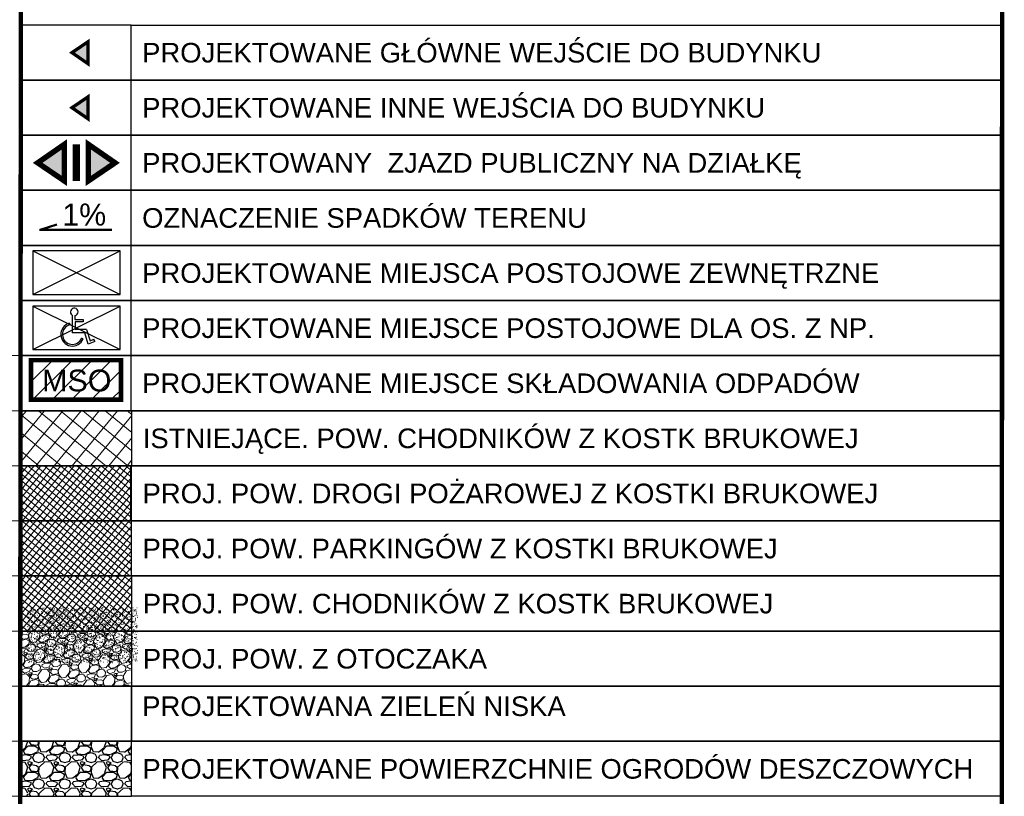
# Model space of a CAD drawing. Extents: x 40810 to 6568062, y -66833 to 5647239.
# Tile 40 of 43: x 6567954 to 6568004, y 5647008 to 5647047. Entities that reach past the tile are written whole.
import ezdxf
from ezdxf import colors
from ezdxf.entities.mleader import LeaderData, LeaderLine
from ezdxf.enums import TextEntityAlignment as Align
from ezdxf.math import Vec2, Vec3

# ---------------------------------------------------------------- set-up
doc = ezdxf.new("R2010")
doc.units = 0
doc.header["$MEASUREMENT"] = 0
doc.linetypes.add('2_OTKC', pattern=[1.5, 1, -0.5])
doc.layers.get('0').update_dxf_attribs({"linetype": 'CONTINUOUS'})
for name, color, linetype, lineweight in [('A_l.wypełnien', 253, 'CONTINUOUS', 9), ('A_wymiarowanie', 176, 'CONTINUOUS', 9), ('E_opisy', 7, 'CONTINUOUS', 15), ('OTK_L_2', 7, '2_OTKC', 13), ('szraf1', 8, 'CONTINUOUS', 5), ('wymiarowanie', 176, 'CONTINUOUS', 9)]:
    doc.layers.add(name, color=color, linetype=linetype, lineweight=lineweight)
for name, color, linetype in [('B-widok', 7, 'CONTINUOUS'), ('D-opis', 104, 'CONTINUOUS'), ('D-opis-tabelka', 104, 'CONTINUOUS'), ('P-hatch-taras', 252, 'CONTINUOUS'), ('Z-drogi', 200, 'CONTINUOUS'), ('Z-zielen', 62, 'CONTINUOUS')]:
    doc.layers.add(name, color=color, linetype=linetype)
doc.styles.add('ARIAL', font='ARIALN.TTF')
doc.styles.add('Arial_Normalny_20', font='arial.ttf', dxfattribs={"height": 20})
doc.styles.get("Standard").update_dxf_attribs({"font": 'GOTHIC.TTF'})
pattern_1 = [(50.68029132, (6499212.5158, 5588282.45493), (-0.2015546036, 0.1650863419), []), (140.68029132, (6499212.5158, 5588282.45493), (-0.1650863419, -0.2015546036), [])]

# ---------------------------------------------------------------- blocks, each defined once
blk = doc.blocks.new('WEJSCIE')
at = {"layer": 'D-opis', "lineweight": 0}
h = blk.add_hatch(color=1, dxfattribs=at)
h.dxf.hatch_style = 1
h.paths.add_polyline_path([(0, 0), (-0.886, -0.601), (0, -1.215)])
at = {"layer": 'D-opis', "color": 1, "lineweight": 0, "const_width": 0.183}
blk.add_lwpolyline([(0, 0), (-0.886, -0.601), (0, -1.215)], close=True, dxfattribs=at)
blk = doc.blocks.new('SPADKI')
at = {"layer": 'D-opis', "linetype": 'Continuous', "lineweight": 50}
blk.add_lwpolyline([(-2.5, 0.25), (-3.25, 0), (0, 0)], dxfattribs=at)
at = {"layer": 'D-opis', "linetype": 'Continuous', "style": 'ARIAL'}
blk.add_attdef('SPADKI', text='', height=0.7, dxfattribs=at).set_placement((-1.25, 0.2), align=Align.CENTER)
blk = doc.blocks.new('ZNAK-NIEPELNOSPRAWNY')
at = {"color": 18, "true_color": 0x000000}
for p, q in [((74.6, 95.3), (75.9, 90.5)), ((116.7, 106.3), (116.7, 99.8)), ((116.7, 47.6), (112, 49.5)), ((151.9, 39.1), (149.2, 46.2))]:
    blk.add_line(p, q, dxfattribs=at)
at = {"color": 18, "linetype": 'Continuous', "true_color": 0x000000}
for p, q in [((83.2, 120), (83.2, 66)), ((91.6, 118.5), (91.6, 106.3)), ((91.6, 106.3), (116.7, 106.3)), ((92.5, 99.8), (92.5, 76)), ((116.7, 99.8), (92.5, 99.8)), ((121.3, 66), (83.2, 66)), ((126.6, 76), (92.5, 76)), ((132.4, 31.7), (121.3, 66)), ((126.6, 76), (138, 41.9)), ((151.9, 39.1), (132.4, 31.7)), ((138, 41.9), (149.2, 46.2))]:
    blk.add_line(p, q, dxfattribs=at)
at = {"color": 18, "true_color": 0x000000}
for centre, radius, start, end in [((89.3, 129.9), 11.6, 281.3814, 238.4269), ((83.8, 61), 35.5, 105.0242, 337.7265), ((83.8, 61), 30.5, 105.0242, 337.7265)]:
    blk.add_arc(centre, radius, start, end, dxfattribs=at)

msp = doc.modelspace()

# ---------------------------------------------------------------- hatches: boundary and pattern name
at = {"layer": 'A_l.wypełnien', "linetype": 'ByBlock', "true_color": 0x636466}
h = msp.add_hatch(dxfattribs=at)
h.set_pattern_fill('ANSI37', color=251, scale=2.084269, angle=5.6803, style=0)
h.set_pattern_definition(pattern_1)
h.paths.add_polyline_path([(6567959.716, 5647021.913), (6567954.156, 5647021.913), (6567954.156, 5647019.134), (6567959.716, 5647019.134)])
at = {"layer": 'A_wymiarowanie', "linetype": 'ByBlock'}
h = msp.add_hatch(dxfattribs=at)
h.set_pattern_fill('ANSI37', color=40, scale=2.084269, angle=5.6803)
h.set_pattern_definition([(50.68029132, (6499212.5158, 5588285.23471), (-0.2015546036, 0.1650863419), []), (140.68029132, (6499212.5158, 5588285.23471), (-0.1650863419, -0.2015546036), [])])
h.paths.add_polyline_path([(6567959.727, 5647019.134), (6567954.168, 5647019.134), (6567954.168, 5647016.354), (6567959.727, 5647016.354)])
at = {"layer": 'B-widok'}
h = msp.add_hatch(dxfattribs=at)
h.set_pattern_fill('ANSI31', color=256, scale=0.21992)
h.set_pattern_definition([(45, (6568373.84325, 5646826.0173), (-0.4937347, 0.4937347), [])])
h.paths.add_polyline_path([(6567954.646, 5647030.027), (6567959.185, 5647030.027), (6567959.185, 5647028.029), (6567954.646, 5647028.029)])
at = {"layer": 'D-opis', "lineweight": 0}
h = msp.add_hatch(color=8, dxfattribs=at)
h.dxf.hatch_style = 1
h.paths.add_polyline_path([(6567957.523, 5647043.31), (6567956.713, 5647042.759), (6567957.523, 5647042.198)])
h = msp.add_hatch(color=1, dxfattribs=at)
h.dxf.hatch_style = 1
h.paths.add_polyline_path([(6567956.327, 5647039.068), (6567954.984, 5647039.979), (6567956.327, 5647040.909)])
h = msp.add_hatch(color=1, dxfattribs=at)
h.dxf.hatch_style = 1
h.paths.add_polyline_path([(6567956.327, 5647039.068), (6567954.984, 5647039.979), (6567956.327, 5647040.909)])
h = msp.add_hatch(color=1, dxfattribs=at)
h.dxf.hatch_style = 1
h.paths.add_polyline_path([(6567957.54, 5647039.068), (6567958.883, 5647039.979), (6567957.54, 5647040.909)])
h = msp.add_hatch(color=1, dxfattribs=at)
h.dxf.hatch_style = 1
h.paths.add_polyline_path([(6567957.54, 5647039.068), (6567958.883, 5647039.979), (6567957.54, 5647040.909)])
at = {"layer": 'OTK_L_2', "linetype": 'ByBlock', "true_color": 0xc7c8ca}
h = msp.add_hatch(dxfattribs=at)
h.set_pattern_fill('ANSI37', color=9, scale=2.084269, angle=5.6803)
h.set_pattern_definition(pattern_1)
h.paths.add_polyline_path([(6567959.716, 5647024.693), (6567954.156, 5647024.693), (6567954.156, 5647021.913), (6567959.716, 5647021.913)])
at = {"layer": 'OTK_L_2', "linetype": 'ByBlock', "true_color": 0x939598}
h = msp.add_hatch(dxfattribs=at)
h.set_pattern_fill('GRAVEL', color=252, scale=1.042134, angle=13.5637)
h.set_pattern_definition([(241.57646193, (6499213.00079, 5588286.42376), (-5.90488627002, -11.07288209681), [0.140204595, -13.880280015]), (198.533415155, (6499212.934057, 5588286.300453), (11.91242253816, 3.945958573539), [0.240595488, -23.818945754]), (146.074121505, (6499212.70594, 5588286.22398), (12.819173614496, -8.69968631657), [0.169646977, -16.795072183]), (280.83736343, (6499212.371944, 5588285.87539), (-3.875079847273, 20.505790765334), [0.219096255, -21.69052511]), (306.397328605, (6499212.41314, 5588285.660203), (-7.998235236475, 10.934792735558), [0.21484122, -21.269310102]), (10.83736343, (6499212.54062, 5588285.487273), (-20.505790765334, -3.875079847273), [0.219096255, -21.69052511]), (51.257914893, (6499212.75581, 5588285.528468), (-10.72582464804, -13.307988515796), [0.289743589, -28.684591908]), (85.8190028, (6499212.937137, 5588285.75446), (1.714520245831, 23.998373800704), [0.273547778, -27.081239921]), (134.99324004, (6499212.95708, 5588286.02728), (-11.281850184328, 11.21463954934), [0.219838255, -21.764011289]), (188.80003274, (6499212.80165, 5588286.18275), (11.38816827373, 1.67541279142), [0.250979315, -12.297980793]), (235.961112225, (6499212.553625, 5588286.14435), (-9.468348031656, -14.07665023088), [0.324570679, -32.132521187]), (152.37774926, (6499213.37733, 5588286.10722), (-8.55792886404, 4.36756283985), [0.11077993, -10.967260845]), (185.032908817, (6499213.279173, 5588286.158587), (13.658714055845, 1.151158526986), [0.210758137, -20.865106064]), (238.5636744, (6499213.0692, 5588286.1401), (0.2444074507, -1.013069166), [0.147379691, -1.326420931]), (216.76226494, (6499212.96898, 5588286.24456), (4.57653092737, 3.24817558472), [0.079366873, -7.857292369]), (305.36508391, (6499212.9054, 5588286.19706), (-1.7462915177, 2.79480004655), [0.112241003, -5.499824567]), (44.52743096, (6499212.97036, 5588286.10553), (2.5503925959, 2.75936068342), [0.182299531, -5.894336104]), (175.1287256, (6499213.10033, 5588286.23336), (2.2705457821, -0.5242542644), [0.131820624, -3.163697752]), (29.95321476, (6499212.31782, 5588286.0553), (9.39746930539, 5.483282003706), [0.184666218, -18.282002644]), (83.90985037, (6499212.47782, 5588286.1475), (-1.363794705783, -12.12139062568), [0.154924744, -15.337517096]), (306.76226494, (6499213.05145, 5588286.43598), (-3.24817558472, 4.57653092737), [0.158732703, -7.777926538]), (357.17413409, (6499213.14645, 5588286.30881), (-10.863914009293, 0.5951329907), [0.184666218, -18.282002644]), (353.0076292, (6499212.46935, 5588285.4272), (-5.55416072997, 0.80410107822), [0.178079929, -8.725920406]), (308.338815, (6499212.64611, 5588285.40552), (-7.753827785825, 9.921723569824), [0.149210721, -14.77188334]), (80.36508391, (6499213.30598, 5588285.42535), (0.80410107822, 5.55416072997), [0.158732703, -7.777926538]), (30.91769906, (6499213.33255, 5588285.581846), (-12.192269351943, -7.22957352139), [0.174694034, -17.29466206]), (83.0076292, (6499212.80958, 5588285.30559), (-0.80410107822, -5.55416072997), [0.089039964, -8.81496037]), (114.8736069, (6499213.2452, 5588285.41069), (-1.99069896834, 3.8078692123), [0.053138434, -5.260725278]), (179.52743096, (6499213.22285, 5588285.4589), (3.28361494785, -0.2798468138), [0.21484122, -4.081989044]), (199.572680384, (6499213.008015, 5588285.46067), (9.88628420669, 3.457143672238), [0.19909978, -19.710850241]), (317.25374195, (6499212.99236, 5588286.01435), (-1.501884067, 1.7817308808), [0.15029871, -3.607170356]), (6.720901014, (6499213.102735, 5588285.912334), (17.710990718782, 2.128788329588), [0.262403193, -25.977870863]), (74.50907033, (6499213.36333, 5588285.94304), (-2.34142450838, -8.06911396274), [0.107293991, -10.622136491]), (103.5636744, (6499213.392, 5588286.0464), (-1.257476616, 0.768661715), [0.062528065, -0.979606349]), (133.82011159, (6499212.98042, 5588285.48617), (5.76312881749, -6.11385435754), [0.144777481, -14.333016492]), (61.57646193, (6499212.88018, 5588285.59063), (5.90488627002, 11.07288209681), [0.280409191, -13.740075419]), (13.5636744, (6499213.0136, 5588285.8372), (0.768661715, 1.257476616), [0.270954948, -0.771179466]), (338.868520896, (6499213.277046, 5588285.900786), (11.841543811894, -4.647409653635), [0.164776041, -16.312815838]), (267.61827853, (6499213.43074, 5588285.84138), (-0.03543936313, -4.29668411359), [0.151736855, -7.435116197]), (221.20964979, (6499213.424436, 5588285.689776), (-16.804239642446, -14.774433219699), [0.247053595, -24.45834672]), (188.989753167, (6499213.238577, 5588285.527013), (-13.414306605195, -2.16422769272), [0.261366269, -25.875231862])])
h.paths.add_polyline_path([(6567959.727, 5647016.354), (6567954.168, 5647016.354), (6567954.168, 5647013.574), (6567959.727, 5647013.574)])
at = {"layer": 'P-hatch-taras'}
h = msp.add_hatch(dxfattribs=at)
h.set_pattern_fill('GRAVEL', color=256, scale=0.052064)
h.set_pattern_definition([(228.012787, (6568313.03346, 5646920.03419), (-10.579493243, -11.901929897), [0.1779153, -17.6136502]), (184.969741, (6568312.91444, 5646919.90195), (15.869239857, 1.322436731), [0.3053083, -30.2255127]), (132.510447, (6568312.61028, 5646919.8755), (13.224366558, -14.546803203), [0.215277, -21.3124322]), (267.273689, (6568312.09453, 5646919.54489), (1.322436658, 26.448733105), [0.2780264, -27.524612]), (292.833654, (6568312.081305, 5646919.26718), (-6.612183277, 15.869239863), [0.272627, -26.990103]), (357.273689, (6568312.1871, 5646919.015915), (-26.448733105, 1.322436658), [0.2780264, -27.524612]), (37.69424, (6568312.46481, 5646919.00269), (-17.191676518, -13.2243665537), [0.3676757, -36.3998687]), (72.255328, (6568312.75575, 5646919.227504), (9.2570565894, 29.093606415), [0.3471238, -34.365264]), (121.429566, (6568312.86154, 5646919.558114), (-10.579493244, 17.191676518), [0.278968, -27.617864]), (175.23636, (6568312.71607, 5646919.79615), (14.546803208, -1.322436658), [0.318485, -15.605761]), (222.397438, (6568312.39869, 5646919.8226), (-15.8692398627, -14.5468032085), [0.4118703, -40.7751853]), (138.814075, (6568313.40374, 5646919.53166), (-9.257056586, 7.934619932), [0.1405763, -13.917118]), (171.469234, (6568313.297947, 5646919.624235), (17.191676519, -2.644873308), [0.2674456, -26.4771806]), (225, (6568313.0335, 5646919.6639), (-2e-16, -1.3224367), [0.1870203, -1.6831875]), (203.19859, (6568312.94089, 5646919.8226), (6.61218328, 2.64487331), [0.100714, -9.9706634]), (291.80141, (6568312.84832, 5646919.78293), (-1.32243666, 3.96730997), [0.1424304, -6.979109]), (30.96376, (6568312.90122, 5646919.65068), (3.96730997, 2.64487331), [0.2313325, -7.479732]), (161.56505, (6568313.0996, 5646919.7697), (2.6448733, -1.32243666), [0.1672763, -4.0146356]), (16.38954, (6568312.081305, 5646919.78293), (13.224366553, 3.967309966), [0.2343358, -23.1993015]), (70.346176, (6568312.30612, 5646919.84905), (-5.289746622, -14.546803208), [0.1965948, -19.4628395]), (293.19859, (6568313.09958, 5646920.03419), (-2.64487331, 6.61218328), [0.201427, -9.8699506]), (343.61046, (6568313.17893, 5646919.84905), (-13.224366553, 3.967309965), [0.2343358, -23.1993015]), (339.443955, (6568312.0813, 5646918.96302), (-6.612183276, 2.64487331), [0.225978, -11.0729258]), (294.77514, (6568312.292895, 5646918.88367), (-6.612183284, 14.546803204), [0.189344, -18.7450676]), (66.80141, (6568313.1128, 5646918.71175), (2.64487331, 6.61218328), [0.201427, -9.8699506]), (17.354025, (6568313.19215, 5646918.896895), (-17.191676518, -5.289746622), [0.2216814, -21.9463965]), (69.443955, (6568312.46481, 5646918.71175), (-2.64487331, -6.612183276), [0.112989, -11.1859147]), (101.30993, (6568313.03346, 5646918.71175), (-1.32243666, 5.28974662), [0.067431, -6.6756993]), (165.96376, (6568313.02023, 5646918.77788), (3.96730997, -1.32243666), [0.272627, -5.179919]), (186.009006, (6568312.75575, 5646918.844), (13.224366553, 1.322436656), [0.2526515, -25.0124653]), (303.69007, (6568312.9012, 5646919.53166), (-1.32243666, 2.6448733), [0.1907245, -4.5773887]), (353.157227, (6568313.00701, 5646919.37297), (22.48142314, -2.644873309), [0.3329816, -32.9651225]), (60.945396, (6568313.33762, 5646919.3333), (-5.28974662, -9.257056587), [0.136153, -13.479166]), (90, (6568313.4037, 5646919.4523), (-1.3224367, 1.3224367), [0.079346, -1.2430905]), (120.256437, (6568312.7293, 5646918.88367), (5.28974662, -9.257056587), [0.183718, -18.188159]), (48.012787, (6568312.63673, 5646919.04236), (10.579493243, 11.901929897), [0.3558307, -17.435735]), (0, (6568312.8748, 5646919.3069), (1.3224367, 1.3224367), [0.3438335, -0.978603]), (325.304846, (6568313.2186, 5646919.30685), (13.224366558, -9.25705658), [0.2090957, -20.7004637]), (254.054604, (6568313.39052, 5646919.18783), (-1.322436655, -5.28974662), [0.1925494, -9.4349348]), (207.645975, (6568313.33762, 5646919.00269), (-25.126296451, -13.224366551), [0.3135034, -31.036893]), (175.426079, (6568313.05991, 5646918.85722), (-17.1916765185, 1.322436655), [0.331666, -32.834877])])
h.paths.add_polyline_path([(6567959.71, 5647010.794), (6567954.155, 5647010.794), (6567954.155, 5647008.017), (6567959.71, 5647008.017)])
at = {"layer": 'szraf1', "linetype": 'ByBlock'}
h = msp.add_hatch(dxfattribs=at)
h.set_pattern_fill('ANSI37', color=256, scale=5.68437, angle=5.6803)
h.set_pattern_definition([(50.680291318, (345445.21466, 297107.72986), (-0.549694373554, 0.450235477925), []), (140.680291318, (345445.21466, 297107.72986), (-0.450235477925, -0.549694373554), [])])
h.paths.add_polyline_path([(6567959.727, 5647027.473), (6567954.168, 5647027.473), (6567954.168, 5647024.693), (6567959.727, 5647024.693)])
at = {"layer": 'Z-zielen', "lineweight": 9}
h = msp.add_hatch(dxfattribs=at)
h.set_pattern_fill('AR-SAND', color=256, scale=0.004169, angle=8.4532)
h.set_pattern_definition([(45.95318, (6568351.41154, 5646940.80308), (-0.0365876, 0.20081694), [0, -0.1609389, 0, -0.179997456, 0, -0.17205639]), (15.95318, (6568351.41154, 5646940.80308), (0.14142416, 0.32311094), [0, -0.0868223, 0, -0.145056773, 0, -0.05558745]), (335.95318, (6568351.28272, 5646940.78394), (0.32605802, 0.04906302), [0, -0.05294043, 0, -0.19058554, 0, -0.24882001]), (325.95318, (6568351.28272, 5646940.78394), (0.3011729, 0.1387086), [0, -0.026470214, 0, -0.12493941, 0, -0.142939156])])
h.paths.add_polyline_path([(6567954.466, 5647017.536), (6567960.024, 5647017.536), (6567960.023, 5647014.756), (6567954.466, 5647014.756)])

# ---------------------------------------------------------------- linework, layer by layer
at = {"layer": 'B-widok'}
for points in [[(6567954.738, 5647033.334), (6567959.137, 5647033.334), (6567959.137, 5647035.533), (6567954.738, 5647035.533)], [(6567954.738, 5647030.554), (6567959.137, 5647030.554), (6567959.137, 5647032.753), (6567954.738, 5647032.753)]]:
    msp.add_lwpolyline(points, close=True, dxfattribs=at)
for points in [[(6567954.738, 5647035.533), (6567959.137, 5647033.334)], [(6567954.738, 5647033.334), (6567959.137, 5647035.533)], [(6567954.738, 5647032.753), (6567959.137, 5647030.554)], [(6567954.738, 5647030.554), (6567959.137, 5647032.753)]]:
    msp.add_lwpolyline(points, dxfattribs=at)
at = {"layer": 'B-widok', "const_width": 0.22}
msp.add_lwpolyline([(6567954.646, 5647030.027), (6567959.185, 5647030.027), (6567959.185, 5647028.029), (6567954.646, 5647028.029)], close=True, dxfattribs=at)
at = {"layer": 'D-opis', "color": 7, "linetype": 'ByBlock'}
for points in [[(6567959.695, 5647046.932), (6567954.136, 5647046.932), (6567954.136, 5647044.152), (6567959.695, 5647044.152)], [(6568003.616, 5647044.152), (6567959.695, 5647044.152), (6567959.695, 5647046.932), (6568003.616, 5647046.932)], [(6567959.695, 5647044.152), (6567954.136, 5647044.152), (6567954.136, 5647041.372), (6567959.695, 5647041.372)], [(6567959.695, 5647044.152), (6567954.136, 5647044.152), (6567954.136, 5647041.372), (6567959.695, 5647041.372)], [(6568003.616, 5647041.372), (6567959.695, 5647041.372), (6567959.695, 5647044.152), (6568003.616, 5647044.152)], [(6568003.616, 5647041.372), (6567959.695, 5647041.372), (6567959.695, 5647044.152), (6568003.616, 5647044.152)], [(6567959.695, 5647041.372), (6567954.136, 5647041.372), (6567954.136, 5647038.592), (6567959.695, 5647038.592)], [(6567959.695, 5647041.372), (6567954.136, 5647041.372), (6567954.136, 5647038.592), (6567959.695, 5647038.592)], [(6568003.616, 5647038.592), (6567959.695, 5647038.592), (6567959.695, 5647041.372), (6568003.616, 5647041.372)], [(6568003.616, 5647038.592), (6567959.695, 5647038.592), (6567959.695, 5647041.372), (6568003.616, 5647041.372)], [(6568003.616, 5647035.812), (6567959.695, 5647035.812), (6567959.695, 5647038.592), (6568003.616, 5647038.592)], [(6568003.616, 5647033.033), (6567959.695, 5647033.033), (6567959.695, 5647035.812), (6568003.616, 5647035.812)], [(6568003.616, 5647030.253), (6567959.695, 5647030.253), (6567959.695, 5647033.033), (6568003.616, 5647033.033)], [(6568003.616, 5647027.473), (6567959.695, 5647027.473), (6567959.695, 5647030.253), (6568003.616, 5647030.253)], [(6568003.66, 5647024.693), (6567959.727, 5647024.693), (6567959.727, 5647027.473), (6568003.66, 5647027.473)], [(6568003.648, 5647024.693), (6567959.727, 5647024.693), (6567959.727, 5647027.473), (6568003.648, 5647027.473)], [(6568003.596, 5647021.914), (6567959.675, 5647021.913), (6567959.675, 5647024.693), (6568003.596, 5647024.693)], [(6568003.608, 5647021.914), (6567959.675, 5647021.913), (6567959.675, 5647024.693), (6568003.608, 5647024.693)], [(6568003.637, 5647021.914), (6567959.716, 5647021.913), (6567959.716, 5647024.693), (6568003.637, 5647024.693)], [(6568003.648, 5647021.914), (6567959.716, 5647021.913), (6567959.716, 5647024.693), (6568003.648, 5647024.693)], [(6568003.637, 5647019.134), (6567959.716, 5647019.134), (6567959.716, 5647021.913), (6568003.637, 5647021.914)], [(6568003.648, 5647019.134), (6567959.716, 5647019.134), (6567959.716, 5647021.913), (6568003.648, 5647021.914)], [(6568003.66, 5647016.354), (6567959.727, 5647016.354), (6567959.727, 5647019.134), (6568003.66, 5647019.134)], [(6568003.648, 5647016.354), (6567959.727, 5647016.354), (6567959.727, 5647019.134), (6568003.648, 5647019.134)], [(6568003.66, 5647013.574), (6567959.727, 5647013.574), (6567959.727, 5647016.354), (6568003.66, 5647016.354)], [(6568003.648, 5647013.574), (6567959.727, 5647013.574), (6567959.727, 5647016.354), (6568003.648, 5647016.354)], [(6567959.71, 5647013.574), (6567954.151, 5647013.574), (6567954.151, 5647010.794), (6567959.71, 5647010.794)], [(6567959.727, 5647013.574), (6567954.168, 5647013.574), (6567954.168, 5647010.794), (6567959.727, 5647010.794)], [(6568003.66, 5647010.794), (6567959.727, 5647010.794), (6567959.727, 5647013.574), (6568003.66, 5647013.574)], [(6568003.648, 5647010.794), (6567959.727, 5647010.794), (6567959.727, 5647013.574), (6568003.648, 5647013.574)], [(6567959.71, 5647010.794), (6567954.155, 5647010.794), (6567954.155, 5647008.017), (6567959.71, 5647008.017)]]:
    msp.add_lwpolyline(points, close=True, dxfattribs=at)
at = {"layer": 'D-opis', "color": 8, "lineweight": 0, "const_width": 0.168}
msp.add_lwpolyline([(6567957.523, 5647043.31), (6567956.713, 5647042.759), (6567957.523, 5647042.198)], close=True, dxfattribs=at)
at = {"layer": 'D-opis', "color": 1, "lineweight": 0, "const_width": 0.278}
for points in [[(6567956.327, 5647039.068), (6567954.984, 5647039.979), (6567956.327, 5647040.909)], [(6567956.327, 5647039.068), (6567954.984, 5647039.979), (6567956.327, 5647040.909)], [(6567957.54, 5647039.068), (6567958.883, 5647039.979), (6567957.54, 5647040.909)], [(6567957.54, 5647039.068), (6567958.883, 5647039.979), (6567957.54, 5647040.909)]]:
    msp.add_lwpolyline(points, close=True, dxfattribs=at)
at = {"layer": 'D-opis', "color": 1, "const_width": 0.379}
msp.add_lwpolyline([(6567956.934, 5647039.068), (6567956.934, 5647040.909)], dxfattribs=at)
msp.add_lwpolyline([(6567956.934, 5647039.068), (6567956.934, 5647040.909)], dxfattribs=at)
at = {"layer": 'D-opis', "linetype": 'ByBlock'}
for points in [[(6567959.695, 5647038.592), (6567954.136, 5647038.592), (6567954.136, 5647035.812), (6567959.695, 5647035.812)], [(6567959.695, 5647038.592), (6567954.136, 5647038.592), (6567954.136, 5647035.812), (6567959.695, 5647035.812)], [(6567959.695, 5647035.812), (6567954.136, 5647035.812), (6567954.136, 5647033.033), (6567959.695, 5647033.033)], [(6567959.695, 5647035.812), (6567954.136, 5647035.812), (6567954.136, 5647033.033), (6567959.695, 5647033.033)], [(6567959.695, 5647033.033), (6567954.136, 5647033.033), (6567954.136, 5647030.253), (6567959.695, 5647030.253)], [(6567959.695, 5647033.033), (6567954.136, 5647033.033), (6567954.136, 5647030.253), (6567959.695, 5647030.253)], [(6567959.695, 5647030.253), (6567954.136, 5647030.253), (6567954.136, 5647027.473), (6567959.695, 5647027.473)], [(6567959.727, 5647027.473), (6567954.168, 5647027.473), (6567954.168, 5647024.693), (6567959.727, 5647024.693)], [(6567959.675, 5647024.693), (6567954.116, 5647024.693), (6567954.116, 5647021.913), (6567959.675, 5647021.913)], [(6567959.675, 5647024.693), (6567954.127, 5647024.693), (6567954.127, 5647021.913), (6567959.675, 5647021.913)], [(6567959.716, 5647024.693), (6567954.156, 5647024.693), (6567954.156, 5647021.913), (6567959.716, 5647021.913)], [(6567959.716, 5647024.693), (6567954.167, 5647024.693), (6567954.167, 5647021.913), (6567959.716, 5647021.913)], [(6567959.716, 5647021.913), (6567954.156, 5647021.913), (6567954.156, 5647019.134), (6567959.716, 5647019.134)], [(6567959.716, 5647021.913), (6567954.167, 5647021.913), (6567954.167, 5647019.134), (6567959.716, 5647019.134)], [(6567959.727, 5647019.134), (6567954.168, 5647019.134), (6567954.168, 5647016.354), (6567959.727, 5647016.354)], [(6567959.727, 5647016.354), (6567954.168, 5647016.354), (6567954.168, 5647013.574), (6567959.727, 5647013.574)]]:
    msp.add_lwpolyline(points, close=True, dxfattribs=at)
at = {"layer": 'D-opis', "color": 7, "linetype": 'ByBlock'}
msp.add_lwpolyline([(6568003.6, 5647008.017), (6567959.71, 5647008.017), (6567959.71, 5647010.794), (6568003.601, 5647010.794)], dxfattribs=at)
msp.add_lwpolyline([(6568003.6, 5647008.017), (6567959.71, 5647008.017), (6567959.71, 5647010.794), (6568003.601, 5647010.794)], dxfattribs=at)
at = {"layer": 'D-opis-tabelka', "color": 7, "ltscale": 3, "const_width": 0.222}
msp.add_lwpolyline([(6567954.08, 5646985.776), (6567954.143, 5647058.051), (6568003.615, 5647058.051), (6568003.598, 5646985.776)], dxfattribs=at)
at = {"layer": 'wymiarowanie', "color": 7, "linetype": 'Continuous'}
for points in [[(6567951.364, 5647027.473), (6567954.151, 5647027.473), (6567954.151, 5647030.253), (6567951.364, 5647030.253)], [(6567951.396, 5647024.693), (6567954.184, 5647024.693), (6567954.184, 5647027.473), (6567951.396, 5647027.473)], [(6567951.396, 5647021.913), (6567954.184, 5647021.913), (6567954.184, 5647024.693), (6567951.396, 5647024.693)], [(6567951.384, 5647019.134), (6567954.172, 5647019.134), (6567954.172, 5647021.913), (6567951.384, 5647021.913)], [(6567951.365, 5647016.354), (6567954.153, 5647016.354), (6567954.153, 5647019.134), (6567951.365, 5647019.134)], [(6567951.364, 5647013.574), (6567954.152, 5647013.574), (6567954.152, 5647016.354), (6567951.364, 5647016.354)], [(6567951.379, 5647010.794), (6567954.167, 5647010.794), (6567954.167, 5647013.574), (6567951.379, 5647013.574)], [(6567951.411, 5647008.015), (6567954.199, 5647008.015), (6567954.199, 5647010.794), (6567951.411, 5647010.794)]]:
    msp.add_lwpolyline(points, close=True, dxfattribs=at)

# ---------------------------------------------------------------- block references
at = {"layer": 'D-opis', "linetype": 'Continuous'}
ref = msp.add_blockref('SPADKI', (6567958.722, 5647036.591), dxfattribs=dict(at, xscale=1.111915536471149, yscale=1.111915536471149, zscale=1.111915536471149))
ref.add_attrib('SPADKI', '1%', dxfattribs={"linetype": 'Continuous', "height": 1.1119, "style": 'ARIAL', "width": 1.2}).set_placement((6567957.332, 5647036.813), align=Align.CENTER)
at = {"layer": 'D-opis', "xscale": 0.01649400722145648, "yscale": 0.01649400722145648, "zscale": 0.01649400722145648}
msp.add_blockref('ZNAK-NIEPELNOSPRAWNY', (6567955.353, 5647030.314), dxfattribs=at)
at = {"layer": 'Z-drogi', "xscale": 0.9153601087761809, "yscale": 0.9153601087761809, "zscale": 0.9153601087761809}
msp.add_blockref('WEJSCIE', (6567957.523, 5647046.089), dxfattribs=at)

# ---------------------------------------------------------------- texts
at = {"layer": 'D-opis', "color": 7, "style": 'Arial_Normalny_20'}
for s, height, p in [('PROJEKTOWANE GŁÓWNE WEJŚCIE DO BUDYNKU', 0.98964, (6567960.251, 5647045.041)), ('PROJEKTOWANE INNE WEJŚCIA DO BUDYNKU', 0.98964, (6567960.251, 5647042.262)), ('PROJEKTOWANY  ZJAZD PUBLICZNY NA DZIAŁKĘ ', 0.98964, (6567960.251, 5647039.482)), ('OZNACZENIE SPADKÓW TERENU', 0.98964, (6567960.251, 5647036.702)), ('PROJEKTOWANE MIEJSCA POSTOJOWE ZEWNĘTRZNE', 0.98964, (6567960.251, 5647033.922)), ('PROJEKTOWANE MIEJSCE POSTOJOWE DLA OS. Z NP.', 0.98964, (6567960.251, 5647031.142)), ('PROJEKTOWANE MIEJSCE SKŁADOWANIA ODPADÓW', 0.98964, (6567960.251, 5647028.363)), ('ISTNIEJĄCE. POW. CHODNIKÓW Z KOSTK BRUKOWEJ', 0.98964, (6567960.283, 5647025.583)), ('PROJ. POW. DROGI POŻAROWEJ Z KOSTKI BRUKOWEJ', 0.98964, (6567960.272, 5647022.803)), ('PROJ. POW. PARKINGÓW Z KOSTKI BRUKOWEJ', 0.98964, (6567960.272, 5647020.023)), ('PROJ. POW. CHODNIKÓW Z KOSTK BRUKOWEJ', 0.98964, (6567960.283, 5647017.243)), ('PROJ. POW. Z OTOCZAKA', 0.98964, (6567960.283, 5647014.464)), ('PROJEKTOWANE POWIERZCHNIE OGRODÓW DESZCZOWYCH', 0.98884, (6567960.265, 5647008.906))]:
    msp.add_text(s, height=height, dxfattribs=at).set_placement(p)
at = {"layer": 'D-opis', "color": 1, "style": 'Arial_Normalny_20'}
msp.add_text('MSO', height=1.0996, dxfattribs=at).set_placement((6567956.954, 5647028.444), align=Align.CENTER)
at = {"layer": 'D-opis', "color": 7, "insert": (6567960.255, 5647013.057), "char_height": 0.98964, "width": 49.56708, "attachment_point": 1, "style": 'Arial_Normalny_20'}
msp.add_mtext('PROJEKTOWANA ZIELEŃ NISKA', dxfattribs=at)

# ---------------------------------------------------------------- leaders
at = {"layer": 'E_opisy', "linetype": 'ByBlock'}
ml = msp.add_multileader_mtext('Standard', dxfattribs=at)
ml.set_content('{\\Fsimplex.shx|c1;\\Q3;\\W0.7;4}', color=256)
ml.set_leader_properties()
ml.build(insert=Vec2(0, 0))
ml.multileader.update_dxf_attribs({"text_left_attachment_type": 5, "text_right_attachment_type": 5, "dogleg_length": 0.36, "arrow_head_size": 300})
ctx = ml.context
ctx.base_point, ctx.char_height, ctx.arrow_head_size, ctx.landing_gap_size, ctx.plane_origin = Vec3(6567795.826, 5646954.464), 2, 300, 0, Vec3(6567806.582, 5646946.141)
ctx.left_attachment, ctx.right_attachment = 5, 5
notes = []
notes.append((ctx, [(0, (1, 1, 0), (6567795.365, 5646954.464), (1, 0), 0.461, [(0, [(6567794.415, 5646952.742)], 0, [])])]))
ctx.mtext.insert, ctx.mtext.flow_direction = Vec3(6567795.826, 5646956.864), 5
for ctx, leaders in notes:
    for number, flags, end, landing, length, lines in leaders:
        leader = LeaderData()
        leader.index, (leader.has_last_leader_line, leader.has_dogleg_vector, leader.attachment_direction) = number, flags
        leader.last_leader_point, leader.dogleg_vector, leader.dogleg_length = Vec3(end), Vec3(landing), length
        for number, points, colour, breaks in lines:
            line = LeaderLine()
            line.index, line.vertices, line.color, line.breaks = number, Vec3.list(points), colors.encode_raw_color(colour), breaks
            leader.lines.append(line)
        ctx.leaders.append(leader)

doc.saveas('drawing.dxf')
